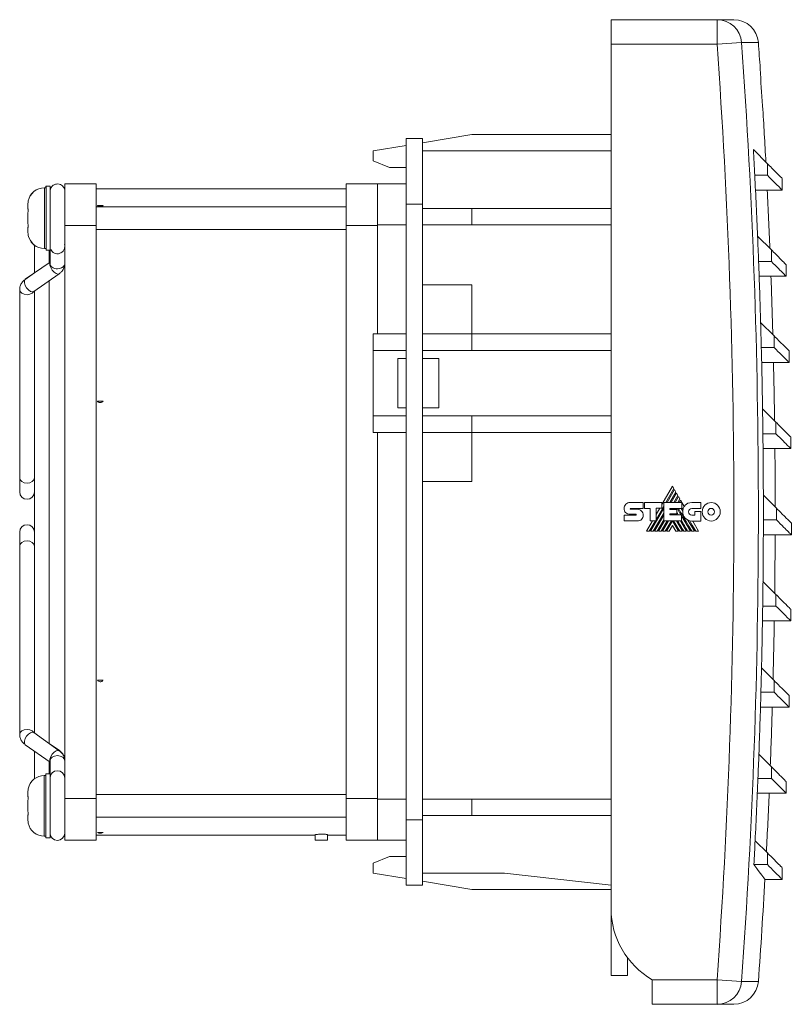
# Model space of a CAD drawing. Header units: millimetres. Extents: x 32 to 395, y 32 to 266.
# Tile 5 of 5: x 301 to 395, y 146 to 266. Entities that reach past the tile are written whole.
import ezdxf

# ---------------------------------------------------------------- set-up
doc = ezdxf.new("R2010")
doc.units = ezdxf.units.MM
doc.linetypes.add('PHANTOM', pattern=[12.7, 6.35, -1.27, 1.27, -1.27, 1.27, -1.27])
doc.layers.add('___VS___', color=7, linetype='Continuous', lineweight=15)

msp = doc.modelspace()

# ---------------------------------------------------------------- linework, layer by layer
at = {"color": 7, "linetype": 'Continuous', "lineweight": 15}
for p, q in [((373.49, 266.3), (386.4, 266.3)), ((373.49, 263.3), (373.49, 266.3)), ((386.4, 263.3), (386.4, 266.3)), ((386.4, 266.3), (388.45, 266.3)), ((386.4, 263.3), (373.49, 263.3)), ((373.49, 263.3), (373.49, 157.96)), ((386.4, 263.3), (389.39, 263.51)), ((391.67, 260.3), (391.65, 260.3)), ((391.94, 255.8), (391.96, 255.8)), ((350.49, 251.3), (356.49, 252.3)), ((356.49, 252.3), (373.49, 252.3)), ((344.49, 250.3), (348.49, 250.96)), ((348.49, 251.8), (350.49, 251.8)), ((348.49, 243.8), (348.49, 251.8)), ((350.49, 250.3), (350.49, 251.8)), ((344.49, 249.1), (344.49, 250.3)), ((350.49, 250.3), (373.49, 250.3)), ((350.49, 250.3), (350.49, 248.46)), ((390.83, 250.46), (392.54, 248.75)), ((344.49, 249.1), (346.49, 248.3)), ((350.49, 243.8), (350.49, 248.46)), ((392.54, 248.75), (392.54, 247.33)), ((348.49, 248.3), (346.49, 248.3)), ((392.54, 247.33), (390.99, 247.33)), ((304.6, 246.01), (304.59, 246.01)), ((304.59, 245.81), (304.59, 246.01)), ((305.1, 246.01), (304.6, 246.01)), ((304.6, 242.11), (304.6, 246.01)), ((305.1, 242.11), (305.1, 246.01)), ((306.89, 246.3), (310.7, 246.3)), ((306.89, 241.22), (306.89, 246.3)), ((310.7, 246.3), (310.7, 241.22)), ((341.18, 246.3), (344.99, 246.3)), ((341.18, 241.22), (341.18, 246.3)), ((344.99, 246.3), (344.99, 246.29)), ((344.99, 246.3), (348.49, 246.3)), ((344.99, 241.61), (344.99, 246.29)), ((394.35, 245.52), (394.35, 246.94)), ((304.4, 245.81), (304.39, 245.81)), ((304.6, 245.81), (304.4, 245.81)), ((341.18, 245.67), (310.7, 245.67)), ((392.53, 245.52), (391.08, 245.52)), ((392.53, 245.52), (394.35, 245.52)), ((302.39, 243.2), (302.39, 243.79)), ((302.42, 244.13), (302.4, 243.79)), ((302.4, 243.2), (302.4, 243.79)), ((310.86, 243.64), (311.54, 243.64)), ((311.54, 243.64), (311.56, 243.64)), ((348.49, 168.8), (348.49, 243.8)), ((348.49, 243.8), (350.49, 243.8)), ((350.49, 168.8), (350.49, 243.8)), ((302.39, 243.2), (302.39, 243.2)), ((302.39, 243.19), (302.39, 243.2)), ((302.39, 243.19), (302.4, 243.19)), ((302.39, 241.53), (302.39, 242.69)), ((302.4, 243.2), (302.42, 243.24)), ((302.4, 243.2), (302.4, 243.2)), ((302.4, 243.19), (302.4, 243.2)), ((302.4, 243.19), (302.44, 243.19)), ((302.42, 243), (302.4, 242.69)), ((302.4, 241.53), (302.4, 242.69)), ((306.89, 243.49), (306.89, 243.49)), ((341.18, 243.49), (310.7, 243.49)), ((350.49, 243.3), (356.49, 243.3)), ((356.49, 241.3), (356.49, 243.3)), ((356.49, 243.3), (373.49, 243.3)), ((302.4, 241.53), (302.42, 241.22)), ((304.6, 238.21), (304.6, 242.11)), ((305.1, 238.21), (305.1, 242.11)), ((310.7, 241.22), (306.89, 241.22)), ((306.89, 171.37), (306.89, 241.22)), ((310.7, 241.22), (310.7, 171.37)), ((344.99, 241.22), (341.18, 241.22)), ((341.18, 171.37), (341.18, 241.22)), ((344.99, 241.61), (344.99, 241.22)), ((344.99, 241.3), (348.49, 241.3)), ((344.99, 228), (344.99, 241.22)), ((350.49, 241.3), (356.49, 241.3)), ((356.49, 241.3), (373.49, 241.3)), ((302.4, 241.03), (302.39, 241.03)), ((302.39, 241.03), (302.39, 241.02)), ((302.39, 241.03), (302.39, 241.03)), ((302.39, 240.44), (302.39, 241.02)), ((302.44, 241.03), (302.4, 241.03)), ((302.4, 241.03), (302.4, 241.02)), ((302.4, 241.03), (302.4, 241.03)), ((302.4, 240.44), (302.4, 241.02)), ((302.42, 240.99), (302.4, 241.02)), ((302.4, 240.44), (302.42, 240.1)), ((306.88, 240.74), (306.89, 240.74)), ((310.7, 240.74), (341.18, 240.74)), ((303.19, 238.81), (303.19, 235.45)), ((306.89, 236.58), (306.89, 239.03)), ((391.34, 239.93), (393.02, 238.25)), ((304.4, 238.41), (304.6, 238.41)), ((304.6, 238.21), (305.1, 238.21)), ((304.99, 236.72), (304.99, 238.21)), ((305.09, 238.21), (305.09, 236.58)), ((393.02, 238.25), (393.02, 236.83)), ((305.09, 236.75), (302.07, 234.66)), ((305.09, 236.79), (304.99, 236.72)), ((306.89, 236.59), (306.89, 236.62)), ((393.02, 236.83), (391.46, 236.83)), ((394.83, 235.02), (394.83, 236.44)), ((303.19, 235.45), (302.06, 234.65)), ((303.1, 233.18), (306.21, 235.34)), ((302.1, 234.67), (302.06, 234.65)), ((304.99, 178.1), (304.99, 234.52)), ((392.97, 235.02), (391.53, 235.02)), ((392.97, 235.02), (394.83, 235.02)), ((301.39, 233.42), (301.39, 210.45)), ((303.19, 232.56), (303.19, 233.24)), ((356.49, 234), (350.49, 234)), ((356.49, 228), (356.49, 234)), ((303.19, 232.56), (303.19, 180.04)), ((391.71, 229.4), (393.37, 227.75)), ((344.49, 228), (344.49, 226)), ((344.49, 228), (348.49, 228)), ((350.49, 228), (356.49, 228)), ((356.49, 226), (356.49, 228)), ((356.49, 228), (373.49, 228)), ((393.37, 227.75), (393.37, 226.33)), ((344.49, 226), (348.49, 226)), ((344.49, 226), (344.49, 218)), ((350.49, 226), (356.49, 226)), ((356.49, 226), (373.49, 226)), ((393.37, 226.33), (391.8, 226.33)), ((395.18, 224.52), (395.18, 225.94)), ((347.49, 225), (348.49, 225)), ((347.49, 219), (347.49, 225)), ((350.49, 225), (352.49, 225)), ((352.49, 219), (352.49, 225)), ((393.28, 224.52), (391.84, 224.52)), ((393.28, 224.52), (395.18, 224.52)), ((310.86, 219.82), (311.56, 219.82)), ((347.49, 219), (348.49, 219)), ((350.49, 219), (352.49, 219)), ((391.95, 218.87), (393.58, 217.25)), ((344.49, 218), (344.49, 216)), ((344.49, 218), (348.49, 218)), ((350.49, 218), (356.49, 218)), ((356.49, 218), (356.49, 216)), ((356.49, 218), (373.49, 218)), ((393.58, 217.25), (393.58, 215.83)), ((344.49, 216), (348.49, 216)), ((344.99, 171.37), (344.99, 216)), ((350.49, 216), (356.49, 216)), ((356.49, 216), (373.49, 216)), ((356.49, 216), (356.49, 210)), ((393.58, 215.83), (391.99, 215.83)), ((395.39, 214.02), (395.39, 215.44)), ((393.45, 214.02), (392.01, 214.02)), ((393.45, 214.02), (395.39, 214.02)), ((301.39, 210.45), (301.39, 208.75)), ((356.49, 210), (350.49, 210)), ((380.97, 209.45), (379.69, 207.23)), ((380.16, 207.45), (381.15, 209.16)), ((381.22, 209.02), (380.31, 207.45)), ((381.15, 209.16), (380.97, 209.45)), ((381.39, 208.73), (381.22, 209.02)), ((380.65, 207.45), (381.39, 208.73)), ((381.46, 208.6), (380.8, 207.45)), ((381.13, 207.45), (381.63, 208.31)), ((381.71, 208.18), (381.28, 207.45)), ((381.63, 208.31), (381.46, 208.6)), ((381.63, 207.45), (381.88, 207.89)), ((381.88, 207.89), (381.71, 208.18)), ((381.95, 207.76), (381.77, 207.45)), ((382.4, 206.98), (381.95, 207.76)), ((392.05, 208.35), (393.65, 206.75)), ((375.78, 207.46), (377.39, 207.46)), ((375.87, 206.74), (377.39, 206.74)), ((375.88, 206.63), (376.7, 206.63)), ((377.39, 207.46), (377.39, 206.74)), ((377.55, 206.74), (377.55, 207.46)), ((377.55, 207.46), (379.69, 207.46)), ((378.25, 206.74), (377.55, 206.74)), ((378.25, 205.24), (378.25, 206.74)), ((378.3, 203.96), (379.91, 206.75)), ((378.98, 205.4), (379.91, 207.01)), ((379.69, 206.75), (378.98, 206.75)), ((378.98, 205.24), (378.98, 206.75)), ((379.41, 206.75), (378.98, 206)), ((379.69, 207.46), (379.69, 206.75)), ((379.91, 205.24), (379.91, 207.45)), ((379.91, 207.45), (382.09, 207.45)), ((380.63, 206.74), (382.09, 206.74)), ((380.63, 206.74), (380.63, 206.62)), ((380.63, 206.62), (381.5, 206.62)), ((380.8, 206.62), (380.87, 206.74)), ((381.14, 206.62), (381.21, 206.74)), ((381.29, 206.62), (381.36, 206.74)), ((381.5, 206.62), (381.5, 206.08)), ((381.62, 206.61), (381.7, 206.74)), ((381.62, 206.61), (381.99, 205.97)), ((382.04, 206.74), (382.23, 206.41)), ((382.09, 207.45), (382.09, 206.74)), ((383.31, 207.45), (384.44, 207.45)), ((384.44, 206.73), (383.31, 206.73)), ((384.44, 207.45), (384.44, 206.73)), ((393.65, 206.75), (393.65, 205.33)), ((375.08, 205.92), (376.49, 205.92)), ((376.7, 205.21), (375.08, 205.21)), ((376.49, 206.04), (375.78, 206.04)), ((378.54, 205.24), (377.8, 203.96)), ((378.14, 203.96), (378.88, 205.24)), ((378.25, 205.24), (378.98, 205.24)), ((378.63, 203.96), (379.91, 206.17)), ((378.78, 203.96), (379.91, 205.91)), ((379.11, 203.96), (379.91, 205.33)), ((379.27, 203.96), (380.01, 205.24)), ((379.6, 203.96), (380.34, 205.24)), ((379.75, 203.96), (380.49, 205.24)), ((379.91, 205.24), (382.08, 205.24)), ((380.09, 203.96), (380.83, 205.24)), ((380.24, 203.96), (380.97, 205.23)), ((380.63, 206.08), (381.5, 206.08)), ((380.63, 206.08), (380.63, 205.97)), ((380.63, 205.97), (382.08, 205.97)), ((380.77, 205.97), (380.83, 206.08)), ((380.91, 205.97), (380.98, 206.08)), ((381.7, 203.96), (380.97, 205.23)), ((381.86, 203.96), (381.11, 205.24)), ((381.44, 206.08), (381.51, 205.97)), ((381.45, 205.24), (382.19, 203.96)), ((381.93, 205.24), (382.67, 203.96)), ((382.08, 205.24), (382.08, 205.97)), ((382.08, 205.82), (383.16, 203.96)), ((382.86, 205.3), (383.64, 203.96)), ((383.31, 205.92), (383.7, 205.92)), ((384.41, 205.2), (383.32, 205.2)), ((384.15, 203.96), (383.43, 205.2)), ((383.7, 205.92), (383.7, 206.35)), ((383.7, 206.35), (384.41, 206.35)), ((384.41, 206.35), (384.41, 205.2)), ((393.65, 205.33), (392.05, 205.33)), ((380.97, 204.65), (380.57, 203.96)), ((380.97, 204.65), (381.37, 203.96)), ((395.46, 203.52), (395.46, 204.94)), ((301.39, 203.85), (301.39, 202.15)), ((393.48, 203.52), (392.04, 203.52)), ((393.48, 203.52), (395.46, 203.52)), ((301.39, 202.15), (301.39, 179.18)), ((392, 197.82), (393.58, 196.25)), ((393.58, 196.25), (393.58, 194.83)), ((393.58, 194.83), (391.97, 194.83)), ((395.39, 193.02), (395.39, 194.44)), ((393.38, 193.02), (391.94, 193.02)), ((393.38, 193.02), (395.39, 193.02)), ((391.82, 187.29), (393.37, 185.75)), ((310.86, 185.82), (311.56, 185.82)), ((393.37, 185.75), (393.37, 184.33)), ((393.37, 184.33), (391.75, 184.33)), ((395.18, 182.52), (395.18, 183.94)), ((393.14, 182.52), (391.69, 182.52)), ((393.14, 182.52), (395.18, 182.52)), ((303.19, 179.35), (303.19, 180.04)), ((306.22, 177.21), (303.1, 179.41)), ((302.06, 177.94), (305.09, 175.8)), ((306.21, 177.26), (304.99, 178.1)), ((303.19, 177.16), (303.19, 173.78)), ((391.5, 176.77), (393.02, 175.25)), ((304.99, 174.38), (304.99, 175.91)), ((305.09, 175.97), (305.09, 174.38)), ((305.09, 175.8), (305.09, 174.38)), ((393.02, 175.25), (393.02, 173.83)), ((304.59, 174.18), (304.39, 174.18)), ((305.09, 174.38), (304.59, 174.38)), ((304.59, 170.49), (304.59, 174.38)), ((305.09, 170.49), (305.09, 174.38)), ((393.02, 173.83), (391.39, 173.83)), ((394.83, 172.02), (394.83, 173.44)), ((302.42, 172.5), (302.39, 172.16)), ((302.39, 171.58), (302.39, 172.16)), ((302.39, 171.58), (302.42, 171.61)), ((341.18, 171.86), (310.7, 171.86)), ((392.75, 172.02), (391.31, 172.02)), ((392.76, 172.02), (394.83, 172.02)), ((302.39, 171.58), (302.39, 171.57)), ((302.39, 171.57), (302.43, 171.57)), ((302.39, 171.57), (302.39, 171.57)), ((302.39, 171.57), (302.39, 171.57)), ((302.42, 171.37), (302.39, 171.07)), ((302.39, 169.9), (302.39, 171.07)), ((304.59, 166.58), (304.59, 170.49)), ((305.09, 166.58), (305.09, 170.49)), ((306.89, 171.37), (310.7, 171.37)), ((306.89, 166.29), (306.89, 171.37)), ((310.7, 171.37), (310.7, 166.29)), ((341.18, 171.37), (344.99, 171.37)), ((341.18, 166.29), (341.18, 171.37)), ((344.99, 171.37), (344.99, 170.99)), ((344.99, 171.3), (348.49, 171.3)), ((344.99, 166.31), (344.99, 170.99)), ((350.49, 171.3), (356.49, 171.3)), ((356.49, 169.3), (356.49, 171.3)), ((356.49, 171.3), (373.49, 171.3)), ((302.39, 169.9), (302.42, 169.6)), ((302.43, 169.4), (302.39, 169.4)), ((302.39, 169.4), (302.39, 169.39)), ((302.39, 169.4), (302.39, 169.4)), ((302.39, 168.81), (302.39, 169.39)), ((302.42, 169.36), (302.39, 169.39)), ((350.49, 169.3), (356.49, 169.3)), ((356.49, 169.3), (373.49, 169.3)), ((302.42, 168.47), (302.39, 168.81)), ((302.39, 168.81), (302.42, 168.47)), ((310.7, 169.11), (341.18, 169.11)), ((348.49, 160.8), (348.49, 168.8)), ((348.49, 168.8), (350.49, 168.8)), ((350.49, 164.13), (350.49, 168.8)), ((305.1, 166.58), (305.1, 167.04)), ((310.7, 166.93), (337.43, 166.93)), ((310.86, 167.24), (311.56, 167.24)), ((337.43, 166.98), (337.43, 166.29)), ((338.93, 166.29), (338.93, 166.98)), ((338.93, 166.93), (341.18, 166.93)), ((304.39, 166.78), (304.59, 166.78)), ((304.59, 166.58), (305.09, 166.58)), ((305.09, 166.58), (305.1, 166.58)), ((310.7, 166.29), (306.89, 166.29)), ((338.18, 166.29), (337.43, 166.29)), ((338.93, 166.29), (338.18, 166.29)), ((344.99, 166.29), (341.18, 166.29)), ((344.99, 166.31), (344.99, 166.29)), ((344.99, 166.3), (348.49, 166.3)), ((391.04, 166.24), (392.54, 164.75)), ((392.54, 164.75), (392.54, 163.33)), ((344.49, 163.5), (346.49, 164.3)), ((344.49, 163.5), (344.49, 162.3)), ((348.49, 164.3), (346.49, 164.3)), ((350.49, 164.13), (350.49, 162.3)), ((392.54, 163.33), (390.89, 163.33)), ((344.49, 162.3), (348.49, 161.63)), ((350.49, 160.8), (350.49, 162.3)), ((350.49, 162.3), (360.49, 162.3)), ((373.49, 160.8), (360.49, 162.3)), ((394.35, 161.52), (394.35, 162.94)), ((356.49, 160.3), (350.49, 161.3)), ((392.22, 161.52), (394.35, 161.52)), ((348.49, 160.8), (350.49, 160.8)), ((373.49, 160.3), (356.49, 160.3)), ((373.49, 149.8), (373.49, 157.96)), ((375.49, 151.96), (375.49, 149.8)), ((375.49, 149.8), (373.49, 149.8)), ((378.49, 149.3), (386.4, 149.3)), ((378.49, 146.3), (378.49, 149.3)), ((386.4, 146.3), (386.4, 149.3)), ((386.4, 149.3), (389.39, 149.08)), ((386.4, 146.3), (378.49, 146.3)), ((388.45, 146.3), (386.4, 146.3))]:
    msp.add_line(p, q, dxfattribs=at)
at = {"color": 8, "linetype": 'Continuous', "lineweight": 15}
for p, q in [((391.44, 263.51), (389.39, 263.51)), ((304.4, 242.11), (304.4, 245.81)), ((302.39, 243.2), (302.4, 243.2)), ((302.4, 243.2), (302.44, 243.2)), ((304.4, 238.41), (304.4, 242.11)), ((302.4, 241.03), (302.39, 241.03)), ((302.44, 241.03), (302.4, 241.03)), ((306.87, 238.89), (306.89, 239.03)), ((306.24, 177.23), (306.21, 177.26)), ((304.39, 170.49), (304.39, 174.18)), ((302.39, 171.57), (302.43, 171.57)), ((304.39, 166.78), (304.39, 170.49)), ((302.43, 169.4), (302.39, 169.4)), ((389.39, 149.08), (391.44, 149.08))]:
    msp.add_line(p, q, dxfattribs=at)
at = {"color": 7, "linetype": 'Continuous', "lineweight": 15, "flags": 128}
for points in [[(306.88, 238.65), (306.88, 238.68), (306.88, 238.76)], [(306.21, 235.34), (306.06, 235.29), (305.83, 235.35), (305.58, 235.52), (305.35, 235.78), (305.17, 236.08), (305.07, 236.38), (305.07, 236.63), (305.09, 236.7)], [(303.1, 233.18), (302.94, 233.13), (302.71, 233.19), (302.46, 233.36), (302.23, 233.62), (302.06, 233.92), (301.96, 234.22), (301.96, 234.47), (302.05, 234.64), (302.07, 234.66)], [(383.81, 203.96), (383.58, 204.35), (383.37, 204.71), (383.21, 204.98), (383.07, 205.23)], [(301.39, 179.18), (301.46, 179.42), (301.65, 179.63), (301.95, 179.76), (302.29, 179.81), (302.63, 179.76), (302.93, 179.63), (303.12, 179.42), (303.14, 179.39)], [(305.09, 175.97), (305.16, 176.22), (305.35, 176.42), (305.65, 176.56), (305.99, 176.61), (306.33, 176.56), (306.63, 176.42), (306.82, 176.22), (306.89, 175.97)], [(305.09, 175.85), (305.07, 175.93), (305.06, 176.02)]]:
    msp.add_lwpolyline(points, dxfattribs=at)
at = {"color": 8, "linetype": 'Continuous', "lineweight": 15, "flags": 128}
for points in [[(306.89, 236.58), (306.88, 236.51), (306.82, 236.33), (306.68, 236.17), (306.49, 236.04), (306.25, 235.97), (305.99, 235.94)], [(306.89, 236.62), (306.89, 236.62), (306.89, 236.65)], [(303.14, 233.21), (303.12, 233.18), (302.93, 232.97), (302.63, 232.83), (302.29, 232.78), (301.95, 232.83), (301.65, 232.97), (301.46, 233.18), (301.39, 233.42), (301.39, 233.42)], [(301.39, 210.45), (301.46, 210.21), (301.65, 210), (301.95, 209.86), (302.29, 209.81), (302.63, 209.86), (302.93, 210), (303.12, 210.21), (303.19, 210.45)], [(303.19, 202.15), (303.12, 202.39), (302.93, 202.6), (302.63, 202.73), (302.29, 202.78), (301.95, 202.73), (301.65, 202.6), (301.46, 202.39), (301.39, 202.15), (301.39, 202.15)], [(302.06, 177.94), (302.04, 177.96), (301.96, 178.12), (301.96, 178.38), (302.06, 178.68), (302.24, 178.97), (302.48, 179.23), (302.72, 179.4), (302.95, 179.46), (303.1, 179.41)], [(305.06, 176.02), (305.08, 176.18), (305.18, 176.48), (305.36, 176.78), (305.6, 177.03), (305.84, 177.2), (306.07, 177.25), (306.22, 177.21)]]:
    msp.add_lwpolyline(points, dxfattribs=at)
at = {"color": 7, "linetype": 'Continuous', "lineweight": 15}
for centre, radius, start, end in [((386.4, 263.3), 3, 4.0208, 89.9331), ((388.45, 263.3), 3, 4.1012, 90), ((-406.51, 206.3), 794.96, 355.88826, 4.11174), ((-406.51, 206.3), 797.95, 355.88826, 4.11174), ((-406.51, 206.3), 800, 3.87041, 4.10119), ((-406.51, 206.3), 799.98, 3.54751, 3.87048), ((-406.51, 206.3), 800, 3.0551, 3.54744), ((-406.51, 206.3), 798.56, 2.94559, 3.1703), ((-406.51, 206.3), 798.56, 2.41389, 2.94559), ((304.39, 243.81), 2, 90, 168.5103), ((304.4, 243.81), 2, 90, 168.5103), ((-406.51, 206.3), 800, 2.3017, 2.81053), ((-406.51, 206.3), 800, 2.30175, 2.81052), ((304.39, 240.41), 2, 191.4813, 233.1301), ((304.4, 240.41), 2, 191.4813, 270), ((-406.51, 206.3), 798.56, 2.19146, 2.41389), ((-406.51, 206.3), 798.56, 1.65797, 2.19146), ((305.97, 237.05), 1.11, 235.496, 271.0717), ((-406.51, 206.3), 800, 1.5487, 2.05782), ((-406.51, 206.3), 800, 1.54875, 2.05783), ((-406.51, 206.3), 798.56, 1.43771, 1.65797), ((-406.51, 206.3), 798.56, 0.90239, 1.43771), ((-406.51, 206.3), 800, 0.79597, 1.30551), ((-406.51, 206.3), 800, 0.79601, 1.30549), ((311.21, 220.1), 0.454, 219.0646, 317.3563), ((330.26, 204.47), 24.19, 140.6234, 140.6888), ((-406.51, 206.3), 798.56, 0.68421, 0.90239), ((-406.51, 206.3), 798.56, 0.14703, 0.68421), ((-406.51, 206.3), 800, 0.04336, 0.55337), ((-406.51, 206.3), 800, 0.04341, 0.55338), ((302.29, 208.75), 0.9, 180, 0), ((-406.51, 206.3), 798.56, 359.93083, 0.14703), ((383.32, 206.3), 1.1, 174.6401, 270), ((383.45, 206.35), 1.22, 149.0381, 166.8386), ((-406.51, 206.3), 798.56, 359.39174, 359.93083), ((302.29, 203.85), 0.9, 0, 180), ((-406.51, 206.3), 800, 359.29077, 359.80137), ((-406.51, 206.3), 800, 359.29081, 359.80137), ((-406.51, 206.3), 798.56, 359.17744, 359.39174), ((-406.51, 206.3), 798.56, 358.63639, 359.17744), ((-406.51, 206.3), 800, 358.53805, 359.04931), ((-406.51, 206.3), 800, 358.53809, 359.04931), ((-406.51, 206.3), 798.56, 358.42391, 358.63639), ((311.21, 186.01), 0.403, 209.2425, 326.2952), ((336.47, 169.42), 29.82, 146.6483, 146.7095), ((-406.51, 206.3), 798.56, 357.88085, 358.42391), ((-406.51, 206.3), 800, 357.78507, 358.29711), ((-406.51, 206.3), 800, 357.78511, 358.2971), ((-406.51, 206.3), 798.56, 357.6701, 357.88085), ((304.39, 172.18), 2, 90, 168.5135), ((305.99, 173.87), 0.9, 0, 180), ((-406.51, 206.3), 798.56, 357.12499, 357.6701), ((-406.51, 206.3), 800, 357.03171, 357.54454), ((-406.51, 206.3), 800, 357.03175, 357.54459), ((304.39, 168.78), 2, 191.4781, 270), ((305.99, 167.17), 0.9, 180, 0), ((311.21, 167.85), 0.703, 239.7666, 298.2467), ((322.52, 151.04), 19.56, 124.0658, 124.1277), ((-406.51, 206.3), 798.56, 356.91589, 357.12499), ((-406.51, 206.3), 800, 355.89881, 356.79405), ((383.49, 157.96), 10, 180, 240), ((386.4, 149.29), 3, 270.0669, 355.9792), ((388.45, 149.3), 3, 270, 355.8988)]:
    msp.add_arc(centre, radius, start, end, dxfattribs=at)
at = {"color": 8, "linetype": 'Continuous', "lineweight": 15}
msp.add_arc((305.64, 236.6), 0.551, 182.2168, 237.2394, dxfattribs=at)
at = {"color": 7, "linetype": 'Continuous', "lineweight": 15}
for points, knots in [([(392.54, 248.75), (392.9, 248.39), (393.63, 247.66), (394.23, 247.06), (394.31, 246.98), (394.35, 246.94)], [0, 0, 0, 0, 0.332867, 0.666123, 1, 1, 1, 1]), ([(392.54, 247.33), (392.85, 247.02), (393.47, 246.4), (394.04, 245.84), (394.33, 245.54), (394.32, 245.55), (394.32, 245.56)], [0, 0, 0, 0, 0.27996, 0.560022, 0.840134, 1, 1, 1, 1]), ([(306.9, 245.42), (306.89, 245.43), (306.89, 245.45), (306.89, 245.52), (306.85, 245.69), (306.73, 245.92), (306.5, 246.14), (306.22, 246.27), (305.9, 246.29), (305.61, 246.2), (305.39, 246.06), (305.25, 245.89), (305.17, 245.74), (305.12, 245.61), (305.11, 245.51), (305.1, 245.45), (305.1, 245.43), (305.1, 245.42), (305.1, 245.42)], [0, 0, 0, 0, 0.015787, 0.033861, 0.083295, 0.207194, 0.303604, 0.414372, 0.530435, 0.641837, 0.730923, 0.805931, 0.868865, 0.919557, 0.956193, 0.974953, 0.987534, 1, 1, 1, 1]), ([(302.44, 244.21), (302.44, 244.21), (302.44, 244.21), (302.44, 244.19), (302.43, 244.16), (302.43, 244.14), (302.42, 244.13)], [0, 0, 0, 0, 0.188045, 0.478922, 0.772242, 1, 1, 1, 1]), ([(306.88, 238.71), (306.88, 238.71), (306.88, 238.7), (306.88, 238.76), (306.88, 238.9), (306.88, 239.21), (306.88, 239.67), (306.88, 240.24), (306.88, 240.9), (306.88, 241.62), (306.88, 242.35), (306.88, 243.06), (306.89, 243.73), (306.89, 244.22), (306.89, 244.44), (306.89, 244.51)], [0, 0, 0, 0, 0.006417, 0.050424, 0.124177, 0.213939, 0.306439, 0.3994, 0.492476, 0.58559, 0.67872, 0.771853, 0.864978, 0.958083, 1, 1, 1, 1]), ([(311.56, 243.64), (311.53, 243.62), (311.47, 243.6), (311.34, 243.58), (311.2, 243.57), (311.06, 243.58), (310.93, 243.6), (310.88, 243.62), (310.86, 243.64)], [0, 0, 0, 0, 0.17425, 0.350277, 0.513249, 0.682084, 0.850483, 1, 1, 1, 1]), ([(302.42, 243.24), (302.43, 243.24), (302.43, 243.24), (302.44, 243.21), (302.44, 243.18), (302.44, 243.13), (302.44, 243.08), (302.43, 243.04), (302.43, 243.01), (302.42, 243)], [0, 0, 0, 0, 0.149332, 0.299304, 0.4478, 0.594053, 0.739501, 0.886171, 1, 1, 1, 1]), ([(302.42, 241.22), (302.43, 241.21), (302.43, 241.18), (302.44, 241.13), (302.44, 241.08), (302.44, 241.03), (302.44, 241), (302.43, 240.99), (302.43, 240.99), (302.42, 240.99)], [0, 0, 0, 0, 0.149206, 0.29918, 0.447677, 0.593931, 0.739379, 0.886047, 1, 1, 1, 1]), ([(302.42, 240.1), (302.43, 240.08), (302.43, 240.05), (302.44, 240.03), (302.44, 240.01), (302.44, 240.01), (302.44, 240.01)], [0, 0, 0, 0, 0.298478, 0.598353, 0.895275, 1, 1, 1, 1]), ([(302.43, 240.06), (302.43, 240.06), (302.43, 240.07), (302.43, 240.09), (302.42, 240.1)], [0, 0, 0, 0, 0.173044, 1, 1, 1, 1]), ([(305.18, 238.27), (305.23, 238.19), (305.34, 238.02), (305.6, 237.84), (305.94, 237.75), (306.26, 237.8), (306.51, 237.93), (306.68, 238.09), (306.78, 238.25), (306.84, 238.39), (306.87, 238.5), (306.88, 238.58), (306.88, 238.61), (306.88, 238.63), (306.88, 238.64), (306.88, 238.65), (306.88, 238.66)], [0, 0, 0, 0, 0.106082, 0.24296, 0.37124, 0.510149, 0.61756, 0.706499, 0.781645, 0.843405, 0.890674, 0.916216, 0.931706, 0.946512, 0.969495, 1, 1, 1, 1]), ([(393.02, 238.25), (393.39, 237.89), (394.11, 237.16), (394.71, 236.56), (394.79, 236.48), (394.83, 236.44)], [0, 0, 0, 0, 0.332867, 0.666123, 1, 1, 1, 1]), ([(306.21, 235.34), (306.3, 235.41), (306.52, 235.58), (306.76, 235.94), (306.88, 236.3), (306.89, 236.51), (306.89, 236.58)], [0, 0, 0, 0, 0.2409776, 0.5531277, 0.8580516, 1, 1, 1, 1]), ([(393.02, 236.83), (393.34, 236.52), (393.96, 235.9), (394.52, 235.34), (394.82, 235.04), (394.8, 235.05), (394.8, 235.06)], [0, 0, 0, 0, 0.27996, 0.560022, 0.840134, 1, 1, 1, 1]), ([(302.07, 234.66), (301.98, 234.58), (301.76, 234.41), (301.52, 234.06), (301.4, 233.7), (301.39, 233.48), (301.39, 233.41)], [0, 0, 0, 0, 0.240979, 0.55313, 0.858056, 1, 1, 1, 1]), ([(393.37, 227.75), (393.73, 227.39), (394.46, 226.66), (395.06, 226.06), (395.14, 225.98), (395.18, 225.94)], [0, 0, 0, 0, 0.332867, 0.666123, 1, 1, 1, 1]), ([(393.37, 226.33), (393.68, 226.02), (394.3, 225.4), (394.87, 224.84), (395.16, 224.54), (395.15, 224.55), (395.14, 224.56)], [0, 0, 0, 0, 0.27996, 0.560022, 0.840134, 1, 1, 1, 1]), ([(311.56, 219.82), (311.53, 219.78), (311.47, 219.71), (311.34, 219.64), (311.2, 219.62), (311.06, 219.65), (310.93, 219.71), (310.88, 219.78), (310.86, 219.82)], [0, 0, 0, 0, 0.17425, 0.350277, 0.513249, 0.682084, 0.850483, 1, 1, 1, 1]), ([(393.58, 217.25), (393.94, 216.89), (394.66, 216.16), (395.27, 215.56), (395.35, 215.48), (395.39, 215.44)], [0, 0, 0, 0, 0.332867, 0.666123, 1, 1, 1, 1]), ([(393.58, 215.83), (393.89, 215.52), (394.51, 214.9), (395.07, 214.34), (395.37, 214.04), (395.36, 214.05), (395.35, 214.06)], [0, 0, 0, 0, 0.27996, 0.560022, 0.840134, 1, 1, 1, 1]), ([(393.65, 206.75), (394.01, 206.39), (394.73, 205.66), (395.34, 205.06), (395.42, 204.98), (395.46, 204.94)], [0, 0, 0, 0, 0.332867, 0.666123, 1, 1, 1, 1]), ([(393.65, 205.33), (393.96, 205.02), (394.58, 204.4), (395.14, 203.84), (395.44, 203.54), (395.43, 203.55), (395.42, 203.56)], [0, 0, 0, 0, 0.27996, 0.560022, 0.840134, 1, 1, 1, 1]), ([(393.58, 196.25), (393.94, 195.89), (394.66, 195.16), (395.27, 194.56), (395.35, 194.48), (395.39, 194.44)], [0, 0, 0, 0, 0.332867, 0.666123, 1, 1, 1, 1]), ([(393.58, 194.83), (393.89, 194.52), (394.51, 193.9), (395.07, 193.34), (395.37, 193.04), (395.36, 193.05), (395.35, 193.06)], [0, 0, 0, 0, 0.27996, 0.560022, 0.840134, 1, 1, 1, 1]), ([(393.37, 185.75), (393.73, 185.39), (394.46, 184.66), (395.06, 184.06), (395.14, 183.98), (395.18, 183.94)], [0, 0, 0, 0, 0.3328672, 0.6661228, 1, 1, 1, 1]), ([(393.37, 184.33), (393.68, 184.02), (394.3, 183.4), (394.87, 182.84), (395.16, 182.54), (395.15, 182.55), (395.14, 182.56)], [0, 0, 0, 0, 0.27996, 0.560022, 0.840134, 1, 1, 1, 1]), ([(301.39, 179.18), (301.4, 179.04), (301.43, 178.76), (301.62, 178.36), (301.86, 178.09), (302.02, 177.97), (302.06, 177.94)], [0, 0, 0, 0, 0.2761204, 0.5880338, 0.8979793, 1, 1, 1, 1]), ([(306.89, 176.01), (306.88, 176.15), (306.86, 176.43), (306.66, 176.83), (306.42, 177.1), (306.25, 177.22), (306.21, 177.26)], [0, 0, 0, 0, 0.2738883, 0.5835158, 0.8898771, 1, 1, 1, 1]), ([(306.89, 175.97), (306.88, 176.11), (306.85, 176.39), (306.66, 176.79), (306.42, 177.06), (306.26, 177.18), (306.22, 177.21)], [0, 0, 0, 0, 0.27612, 0.588034, 0.897979, 1, 1, 1, 1]), ([(393.02, 175.25), (393.39, 174.89), (394.11, 174.16), (394.71, 173.56), (394.79, 173.48), (394.83, 173.44)], [0, 0, 0, 0, 0.3328672, 0.6661228, 1, 1, 1, 1]), ([(393.02, 173.83), (393.34, 173.52), (393.96, 172.9), (394.52, 172.34), (394.82, 172.04), (394.8, 172.05), (394.8, 172.06)], [0, 0, 0, 0, 0.27996, 0.560022, 0.840134, 1, 1, 1, 1]), ([(302.43, 172.58), (302.43, 172.58), (302.43, 172.58), (302.43, 172.56), (302.42, 172.53), (302.42, 172.51), (302.42, 172.5)], [0, 0, 0, 0, 0.1771679, 0.4719418, 0.7691913, 1, 1, 1, 1]), ([(302.42, 171.61), (302.42, 171.61), (302.42, 171.61), (302.43, 171.59), (302.43, 171.55), (302.43, 171.51), (302.43, 171.46), (302.42, 171.41), (302.42, 171.39), (302.42, 171.37)], [0, 0, 0, 0, 0.149332, 0.299304, 0.4478, 0.594053, 0.739501, 0.886171, 1, 1, 1, 1]), ([(392.76, 172.02), (392.76, 172.02), (392.76, 172.02), (392.76, 172.02), (392.75, 172.02)], [0, 0, 0, 0, 0.230408, 1, 1, 1, 1]), ([(302.42, 169.6), (302.42, 169.58), (302.42, 169.55), (302.43, 169.5), (302.43, 169.45), (302.43, 169.41), (302.43, 169.38), (302.42, 169.36), (302.42, 169.36), (302.42, 169.36)], [0, 0, 0, 0, 0.149206, 0.29918, 0.447677, 0.593931, 0.739379, 0.886047, 1, 1, 1, 1]), ([(302.42, 168.47), (302.42, 168.46), (302.42, 168.43), (302.43, 168.4), (302.43, 168.38), (302.43, 168.39), (302.43, 168.39)], [0, 0, 0, 0, 0.294591, 0.59056, 0.883615, 1, 1, 1, 1]), ([(302.42, 168.43), (302.42, 168.43), (302.42, 168.44), (302.42, 168.46), (302.42, 168.47)], [0, 0, 0, 0, 0.255957, 1, 1, 1, 1]), ([(338.18, 167.02), (338.1, 167.02), (337.93, 167.02), (337.7, 167.01), (337.53, 167), (337.44, 166.99), (337.44, 166.98), (337.44, 166.98)], [0, 0, 0, 0, 0.214195, 0.42838, 0.642835, 0.857748, 1, 1, 1, 1]), ([(338.93, 166.98), (338.93, 166.98), (338.94, 166.98), (338.89, 166.99), (338.77, 167.01), (338.58, 167.02), (338.37, 167.02), (338.23, 167.02), (338.18, 167.02)], [0, 0, 0, 0, 0.005909, 0.220824, 0.435934, 0.651012, 0.865754, 1, 1, 1, 1]), ([(392.54, 164.75), (392.9, 164.39), (393.63, 163.66), (394.23, 163.06), (394.31, 162.98), (394.35, 162.94)], [0, 0, 0, 0, 0.332867, 0.666123, 1, 1, 1, 1]), ([(390.89, 163.33), (391.05, 163.12), (391.53, 162.48), (392.02, 161.82), (392.28, 161.47), (392.22, 161.55), (392.21, 161.56)], [0, 0, 0, 0, 0.187238, 0.561757, 0.936276, 1, 1, 1, 1]), ([(392.54, 163.33), (392.85, 163.02), (393.47, 162.4), (394.04, 161.84), (394.33, 161.54), (394.32, 161.55), (394.32, 161.56)], [0, 0, 0, 0, 0.27996, 0.560022, 0.840134, 1, 1, 1, 1])]:
    msp.add_open_spline(points, degree=3, knots=knots, dxfattribs=at)
for points in [[(375.26, 206.24), (375.14, 206.35), (375.07, 206.52), (375.08, 206.74)], [(375.08, 206.74), (375.08, 206.94), (375.15, 207.12), (375.28, 207.25)], [(375.28, 207.25), (375.41, 207.38), (375.59, 207.46), (375.78, 207.46)], [(375.85, 206.73), (375.84, 206.71), (375.83, 206.7), (375.83, 206.68)], [(375.83, 206.68), (375.83, 206.67), (375.84, 206.65), (375.84, 206.64)], [(375.84, 206.64), (375.85, 206.64), (375.86, 206.63), (375.88, 206.63)], [(375.87, 206.74), (375.86, 206.74), (375.85, 206.74), (375.85, 206.73)], [(376.7, 206.63), (376.89, 206.63), (377.07, 206.55), (377.19, 206.41)], [(377.19, 206.41), (377.32, 206.28), (377.4, 206.09), (377.4, 205.89)], [(383.31, 203.96), (382.29, 205.72), (381.75, 206.65), (381.7, 206.74)], [(382.26, 206.63), (382.19, 206.74), (382.14, 206.84), (382.09, 206.91)], [(382.23, 206.41), (382.23, 206.48), (382.24, 206.56), (382.26, 206.63)], [(382.4, 206.98), (382.43, 207.04), (382.48, 207.09), (382.52, 207.14)], [(382.52, 207.14), (382.71, 207.33), (382.97, 207.45), (383.31, 207.45)], [(383.04, 206.61), (382.97, 206.54), (382.92, 206.44), (382.92, 206.32)], [(383.31, 206.73), (383.21, 206.73), (383.11, 206.68), (383.04, 206.61)], [(384.59, 206.32), (384.59, 206.64), (384.71, 206.92), (384.91, 207.12)], [(384.91, 207.12), (385.11, 207.33), (385.38, 207.45), (385.69, 207.45)], [(385.4, 206.62), (385.33, 206.54), (385.29, 206.44), (385.29, 206.32)], [(385.69, 206.74), (385.58, 206.74), (385.48, 206.69), (385.4, 206.62)], [(385.69, 207.45), (385.99, 207.45), (386.26, 207.33), (386.46, 207.12)], [(385.97, 206.62), (385.9, 206.69), (385.8, 206.74), (385.69, 206.74)], [(386.09, 206.32), (386.09, 206.44), (386.04, 206.54), (385.97, 206.62)], [(386.46, 207.12), (386.66, 206.92), (386.79, 206.64), (386.79, 206.32)], [(375.78, 206.04), (375.58, 206.04), (375.39, 206.11), (375.26, 206.24)], [(376.52, 206.02), (376.51, 206.03), (376.5, 206.04), (376.49, 206.04)], [(376.49, 205.92), (376.5, 205.92), (376.52, 205.92), (376.53, 205.93)], [(376.54, 205.97), (376.54, 205.99), (376.53, 206.01), (376.52, 206.02)], [(376.53, 205.93), (376.54, 205.94), (376.54, 205.96), (376.54, 205.97)], [(377.2, 205.4), (377.07, 205.28), (376.89, 205.21), (376.7, 205.21)], [(377.4, 205.89), (377.4, 205.7), (377.32, 205.53), (377.2, 205.4)], [(381.66, 205.97), (381.59, 206.09), (381.54, 206.18), (381.5, 206.24)], [(382.34, 203.96), (382.03, 204.49), (381.78, 204.92), (381.6, 205.24)], [(382.82, 203.96), (382.53, 204.47), (382.28, 204.89), (382.08, 205.24)], [(382.92, 206.32), (382.92, 206.21), (382.97, 206.11), (383.04, 206.04)], [(383.04, 206.04), (383.11, 205.96), (383.21, 205.92), (383.31, 205.92)], [(384.91, 205.53), (384.71, 205.73), (384.59, 206.01), (384.59, 206.32)], [(385.69, 205.2), (385.38, 205.2), (385.11, 205.32), (384.91, 205.53)], [(385.29, 206.32), (385.29, 206.21), (385.33, 206.11), (385.4, 206.03)], [(385.4, 206.03), (385.48, 205.96), (385.58, 205.91), (385.69, 205.91)], [(385.69, 205.91), (385.8, 205.91), (385.9, 205.96), (385.97, 206.03)], [(386.46, 205.53), (386.26, 205.32), (385.99, 205.2), (385.69, 205.2)], [(385.97, 206.03), (386.04, 206.11), (386.09, 206.21), (386.09, 206.32)], [(386.79, 206.32), (386.79, 206.01), (386.66, 205.73), (386.46, 205.53)]]:
    msp.add_open_spline(points, degree=3, dxfattribs=at)
at = {"layer": '___VS___', "linetype": 'PHANTOM'}
for p, q in [((375.08, 205.92), (375.08, 205.21)), ((377.8, 203.96), (378.14, 203.96)), ((378.3, 203.96), (378.63, 203.96)), ((378.78, 203.96), (379.11, 203.96)), ((379.27, 203.96), (379.6, 203.96)), ((379.75, 203.96), (380.09, 203.96)), ((380.24, 203.96), (380.57, 203.96)), ((381.37, 203.96), (381.7, 203.96)), ((381.86, 203.96), (382.19, 203.96)), ((382.34, 203.96), (382.67, 203.96)), ((382.82, 203.96), (383.16, 203.96)), ((383.31, 203.96), (383.64, 203.96)), ((383.81, 203.96), (384.15, 203.96))]:
    msp.add_line(p, q, dxfattribs=at)

doc.saveas('drawing.dxf')
